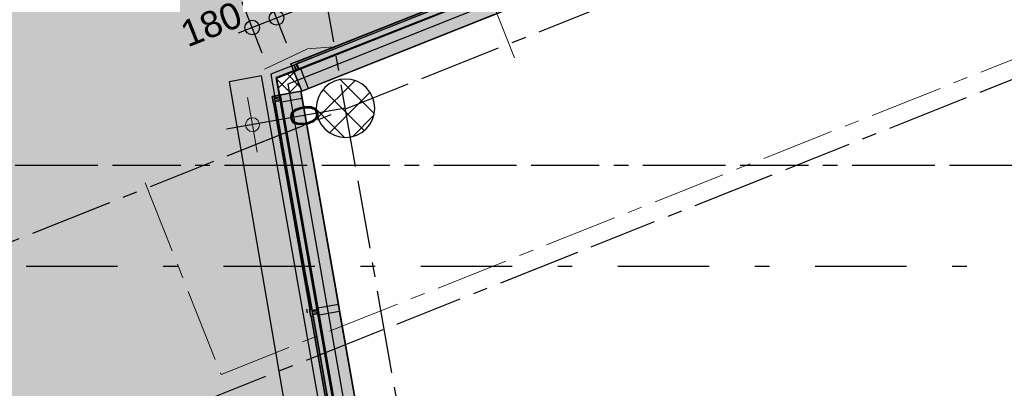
# Model space of a CAD drawing. Extents: x 856 to 5197, y -207 to 263.
# Tile 8 of 225: x 1013.36 to 1020.1, y 8.42 to 10.94. Entities that reach past the tile are written whole.
import ezdxf

# ---------------------------------------------------------------- set-up
doc = ezdxf.new("R2010")
doc.units = 0
doc.header["$MEASUREMENT"] = 0
for name, pattern in [('B0302', [1.251, 0.626, -0.3125, 0, -0.3125]), ('B0304', [0.6, 0.5, -0.05, 0, -0.05]), ('B0805', [1.366667, 0.566667, -0.1, 0.033333, -0.1, 0.466667, -0.1])]:
    doc.linetypes.add(name, pattern=pattern)
for name, color, linetype in [('00 TERREIN', 7, 'Continuous'), ('00 VOETPAD', 7, 'Continuous'), ('21 Buitenwanden', 7, 'Continuous'), ('23 Vloeren', 7, 'Continuous'), ('24 Trappen', 7, 'Continuous'), ('28 Draagconstructies', 7, 'Continuous'), ('A Detailmarkers', 7, 'Continuous'), ('A Lijn doorsnede', 7, 'Continuous'), ('A Stramien', 7, 'Continuous'), ('T Tekst_dim 1_ 100', 7, 'Continuous')]:
    doc.layers.add(name, color=color, linetype=linetype)
doc.styles.add('GENERATED_STYLE_3', font='Arial')
doc.styles.get("Standard").update_dxf_attribs({"font": 'txt', "bigfont": 'BIGFONT.SHX'})
doc.dimstyles.new('GENERATED_STYLE__1', dxfattribs={"dimtxt": 0.18, "dimasz": 0.19, "dimexe": 0.18, "dimexo": 0, "dimgap": 0.09, "dimtad": 1, "dimdec": 0, "dimlfac": 1000, "dimzin": 0, "dimdsep": 46, "dimtxsty": 'Standard', "dimblk": 'ARROWHEAD_7', "dimblk1": 'ARROWHEAD_7', "dimblk2": 'ARROWHEAD_7', "dimcen": 0.09, "dimclrd": 7, "dimclre": 7, "dimclrt": 7, "dimadec": 1, "dimazin": 0, "dimtfac": 1, "dimtdec": 4, "dimtmove": 0, "dimatfit": 3, "dimfxl": 0, "dimtolj": 1, "dimtzin": 0, "dimarcsym": 0})
doc.dimstyles.new('GENERATED_STYLE__4', dxfattribs={"dimtxt": 0.18, "dimasz": 0.19, "dimexe": 0.18, "dimexo": 0.04, "dimgap": 0.09, "dimtad": 1, "dimtih": 1, "dimtoh": 1, "dimdec": 0, "dimzin": 0, "dimdsep": 46, "dimtxsty": 'Standard', "dimblk": 'ARROWHEAD_9', "dimblk1": 'ARROWHEAD_9', "dimblk2": 'ARROWHEAD_9', "dimcen": 0.09, "dimclrd": 7, "dimclre": 7, "dimclrt": 7, "dimadec": 1, "dimazin": 0, "dimtfac": 1, "dimtdec": 4, "dimtmove": 0, "dimatfit": 3, "dimfxl": 0, "dimtolj": 1, "dimtzin": 0, "dimarcsym": 0})
doc.dimstyles.new('GENERATED_STYLE__5', dxfattribs={"dimtxt": 0.25, "dimasz": 0.19, "dimexe": 0.18, "dimexo": 0, "dimgap": 0.09, "dimtad": 1, "dimdec": 0, "dimlfac": 1000, "dimzin": 0, "dimdsep": 46, "dimtxsty": 'Standard', "dimblk": 'ARROWHEAD_7', "dimblk1": 'ARROWHEAD_7', "dimblk2": 'ARROWHEAD_7', "dimcen": 0.09, "dimclrd": 7, "dimclre": 7, "dimclrt": 7, "dimadec": 1, "dimazin": 0, "dimtfac": 1, "dimtdec": 4, "dimtmove": 0, "dimatfit": 3, "dimfxl": 0, "dimtolj": 1, "dimtzin": 0, "dimarcsym": 0})
doc.dimstyles.new('GENERATED_STYLE__6', dxfattribs={"dimtxt": 0.25, "dimasz": 0.19, "dimexe": 0.18, "dimexo": 0, "dimgap": 0.09, "dimtad": 1, "dimtih": 1, "dimtoh": 1, "dimdec": 0, "dimlfac": 1000, "dimzin": 0, "dimdsep": 46, "dimtxsty": 'Standard', "dimblk": 'ARROWHEAD_7', "dimblk1": 'ARROWHEAD_7', "dimblk2": 'ARROWHEAD_7', "dimcen": 0.09, "dimclrd": 7, "dimclre": 7, "dimclrt": 7, "dimadec": 1, "dimazin": 0, "dimtfac": 1, "dimtdec": 4, "dimtmove": 0, "dimatfit": 3, "dimfxl": 0, "dimtolj": 1, "dimtzin": 0, "dimarcsym": 0})
pattern_1 = [(45, (988.21373, 0), (-0.053033, 0.053033), []), (135, (988.21373, 0), (0.053033, 0.053033), [])]

# ---------------------------------------------------------------- blocks, each defined once
blk = doc.blocks.new('SLAB_169_3', base_point=(856.0469, -5.5098))
at = {"layer": '00 VOETPAD', "linetype": 'Continuous', "lineweight": 0}
blk.add_hatch(color=254, dxfattribs=at).paths.add_polyline_path([(856.0469, -5.5098), (856.8029, -13.5647), (950.8999, -2.8158), (950.9375, -10.7197), (949.4483, -10.9978), (908.3916, -80.9383), (917.2421, -86.8871), (958.5083, -16.6006), (977.4624, -32.2735), (966.5242, -49.6243), (969.6221, -55.2102), (957.3863, -65.6115), (938.0553, -96.4638), (993.0743, -169.1004), (978.7336, -100.1527), (976.8958, -93.6123), (971.8009, -95.4883), (969.3741, -88.5443), (971.5833, -87.7208), (967.9239, -78.0274), (984.8724, -70.8556), (981.4911, -62.6514), (972.7468, -66.4418), (971.2852, -63.0161), (984.2962, -44.6618), (996.7764, -27.9307), (1015.2212, -83.9273), (1010.7048, -85.5146, 0.418756), (1017.4161, -89.088), (1027.1676, -85.6298, 0.212763), (1031.6375, -80.8921), (1030.246, -80.0467), (1026.4484, -79.9942), (1025.6221, -16.5443), (1015.7367, -16.6504), (1015.7367, -6.3107), (1039.7367, -6.3107), (1039.7367, -11.4404), (1041.7311, -11.3326), (1039.7329, 0), (1029.03, 0), (1029.03, 0.13), (1016.9513, 0.13), (1015.1146, 10.5463), (1055.7383, 26.6839), (1050.5959, 39.6292, -0.123212), (1013.6175, 18.6403), (1012.963, 22.301), (1012.9659, 54.5389), (1013.8508, 67.5848), (1014.0788, 70.1012), (1014.9734, 77.1049), (1016.1652, 85.2195), (1018.2681, 92.6323), (1020.4539, 99.6019), (1024.5558, 106.9805), (1028.0265, 112.6037), (1031.8692, 119.036), (1041.3631, 130.2609), (1051.1557, 141.0914), (1068.7237, 158.3088), (1088.8881, 177.2697), (1101.204, 189.4325), (1093.0792, 194.7065), (1047.0914, 159.8728), (1052.7495, 157.2709), (1045.552, 142.4333), (1041.6409, 144.4989), (1038.1359, 139.8328), (1040.5949, 139.6842), (1033.5142, 133.9856), (1024.7884, 137.0972), (1023.4134, 134.0445), (1032.1329, 132.2689), (1031.4613, 127.4025), (1029.1636, 127.3382), (1026.304, 121.82), (1014.1638, 123.6862), (1013.2855, 117.3225), (1003.7706, 118.6884), (1003.7269, 113.7455), (1016.5703, 112.1008), (1015.3821, 103.491), (1012.9691, 98.1466), (1009.6666, 88.8822), (1009.3455, 86.7758), (1007.1113, 72.1195), (1008.2785, 71.6046), (1008.0869, 70.2158), (1006.6502, 70.0603), (1005.9794, 65.1996), (1007.2933, 65.1067), (1006.7873, 62.0808), (1005.8474, 61.6798), (1005.4279, 56.0768), (1006.2321, 43.3174), (1006.151, 39.5252), (988.4388, 41.7929), (988.0551, 40.4305), (983.2183, 41.2749), (983.1284, 39.3414), (990.6409, 38.6584), (990.659, 40.0711), (1007.0757, 37.8939), (1006.3411, 20.3935), (988.4129, 22.514), (988.5684, 21.0773), (982.741, 21.7931), (982.8818, 23.4542), (971.4025, 24.7079), (980.2745, 120.6256), (967.94, 111.2212), (962.0356, 29.9829), (955.9257, 23.0885), (905.688, 68.2698), (899.4286, 63.5286), (954.5615, 15.5392), (951.4736, 9.5174), (951.8551, 5.2736), (949.1548, 3.2282)], flags=0)
at = {"layer": '00 VOETPAD', "linetype": 'Continuous', "flags": 128}
blk.add_lwpolyline([(1026.4484, -79.9942), (1025.6221, -16.5443), (1015.7367, -16.6504), (1015.7367, -6.3107), (1039.7367, -6.3107), (1039.7367, -11.4404), (1041.7311, -11.3326), (1039.7329, 0), (1029.03, 0), (1029.03, 0.13), (1016.9513, 0.13), (1015.1146, 10.5463), (1055.7383, 26.6839), (1050.5959, 39.6292, -0.123212), (1013.6175, 18.6403), (1012.963, 22.301), (1012.9659, 54.5389), (1013.8508, 67.5848)], format="xyb", dxfattribs=at)
blk = doc.blocks.new('*X174', base_point=(988.2137, 0))
at = {"layer": '00 TERREIN', "color": 9, "linetype": 'Continuous', "lineweight": 0}
for p, q in [((1015.3295, 10.7441), (1015.0343, 10.6053)), ((1015.5105, 10.7575), (1015.3295, 10.7441))]:
    blk.add_line(p, q, dxfattribs=at)
blk = doc.blocks.new('HATCH_211_3', base_point=(990.0137, 0))
at = {"layer": '00 TERREIN', "color": 9, "linetype": 'Continuous', "lineweight": 0}
blk.add_blockref('*X174', (988.2137, 0), dxfattribs=at)
blk = doc.blocks.new('HOOFDVLIESGEVEL DEEL 8', base_point=(988.2137, 0))
at = {"layer": '21 Buitenwanden', "linetype": 'Continuous', "lineweight": 0}
for points in [[(983.0487, -0.2), (993.3787, -0.2), (993.3787, 0), (983.0487, 0)], [(991.8487, 0), (991.8987, 0), (991.8987, -0.013), (991.8807, -0.013), (991.8807, -0.057), (991.8987, -0.057), (991.8987, -0.2), (991.8487, -0.2), (991.8487, -0.057), (991.8667, -0.057), (991.8667, -0.013), (991.8487, -0.013)], [(993.3287, 0), (993.3787, 0), (993.3787, -0.013), (993.3607, -0.013), (993.3607, -0.057), (993.3787, -0.057), (993.3787, -0.2), (993.3287, -0.2), (993.3287, -0.057), (993.3467, -0.057), (993.3467, -0.013), (993.3287, -0.013)], [(990.4073, -0.055), (990.4073, -0.015), (991.8605, -0.015), (991.8605, -0.055)], [(991.8873, -0.055), (991.8873, -0.015), (993.3402, -0.015), (993.3402, -0.055)]]:
    blk.add_hatch(color=255, dxfattribs=at).paths.add_polyline_path(points, flags=0)
at = {"layer": '21 Buitenwanden', "linetype": 'Continuous'}
for p, q in [((993.3787, 0), (983.0487, 0)), ((991.8487, 0), (991.8987, 0)), ((991.8487, -0.013), (991.8487, 0)), ((991.8987, 0), (991.8487, 0)), ((991.8987, 0), (991.8987, -0.013)), ((991.8987, 0), (991.8987, -0.013)), ((993.3287, 0), (993.3787, 0)), ((993.3287, -0.013), (993.3287, 0)), ((993.3787, 0), (993.3287, 0)), ((993.3787, -0.2), (993.3787, 0)), ((993.3787, 0), (993.3787, -0.013)), ((993.3787, 0), (993.3787, -0.2)), ((993.3787, 0), (993.3787, -0.2)), ((993.3787, 0), (993.3787, -0.2)), ((993.3787, 0), (993.3787, -0.2)), ((993.3787, 0), (993.3787, -0.2)), ((993.3787, 0), (993.3787, -0.2)), ((993.3787, 0), (993.3787, -0.2)), ((993.3787, 0), (993.3787, -0.2)), ((993.3787, 0), (993.3787, -0.2)), ((993.3787, 0), (993.3787, -0.2)), ((993.3787, 0), (993.3787, -0.2)), ((993.3787, 0), (993.3787, -0.2)), ((993.3787, 0), (993.3787, -0.2)), ((993.3787, 0), (993.3787, -0.2)), ((993.3787, 0), (993.3787, -0.2)), ((993.3787, 0), (993.3787, -0.2)), ((993.3787, 0), (993.3787, -0.2)), ((993.3787, 0), (993.3787, -0.013)), ((990.4073, -0.015), (991.8605, -0.015)), ((991.8487, -0.015), (990.4073, -0.015)), ((991.8605, -0.055), (990.4073, -0.055)), ((991.8487, -0.003), (990.4187, -0.003)), ((991.8487, -0.013), (990.4187, -0.013)), ((991.8487, -0.057), (990.4187, -0.057)), ((991.8667, -0.013), (991.8487, -0.013)), ((991.8987, -0.013), (991.8487, -0.013)), ((991.8487, -0.2), (991.8487, -0.057)), ((991.8487, -0.057), (991.8667, -0.057)), ((991.8987, -0.057), (991.8487, -0.057)), ((991.8605, -0.015), (991.8605, -0.055)), ((991.8667, -0.057), (991.8667, -0.013)), ((991.8667, -0.057), (991.8667, -0.013)), ((991.8987, -0.013), (991.8807, -0.013)), ((991.8807, -0.013), (991.8807, -0.057)), ((991.8807, -0.057), (991.8807, -0.013)), ((991.8807, -0.057), (991.8987, -0.057)), ((991.8873, -0.055), (991.8873, -0.015)), ((991.8873, -0.015), (993.3402, -0.015)), ((992.0661, -0.015), (991.8873, -0.015)), ((991.8873, -0.015), (991.8873, -0.055)), ((993.3402, -0.055), (991.8873, -0.055)), ((993.3287, -0.003), (991.8987, -0.003)), ((993.3287, -0.013), (991.8987, -0.013)), ((991.8987, -0.057), (991.8987, -0.2)), ((991.8987, -0.057), (991.8987, -0.2)), ((993.3287, -0.057), (991.8987, -0.057)), ((993.3467, -0.013), (993.3287, -0.013)), ((993.3787, -0.013), (993.3287, -0.013)), ((993.3287, -0.2), (993.3287, -0.057)), ((993.3287, -0.057), (993.3467, -0.057)), ((993.3787, -0.057), (993.3287, -0.057)), ((993.3402, -0.015), (993.3402, -0.055)), ((993.3467, -0.057), (993.3467, -0.013)), ((993.3467, -0.057), (993.3467, -0.013)), ((993.3787, -0.013), (993.3607, -0.013)), ((993.3607, -0.013), (993.3607, -0.057)), ((993.3607, -0.057), (993.3607, -0.013)), ((993.3607, -0.057), (993.3787, -0.057)), ((993.3687, -0.054), (993.3687, -0.0541)), ((993.3687, -0.054), (993.3687, -0.0541)), ((993.3787, 0), (993.3787, -0.2)), ((993.3787, -0.057), (993.3787, -0.2)), ((993.3787, -0.057), (993.3787, -0.2)), ((983.0487, -0.2), (993.3787, -0.2)), ((993.3787, -0.2), (990.3687, -0.2)), ((991.8487, -0.2), (990.4187, -0.2)), ((990.4187, -0.2), (991.8487, -0.2)), ((990.4187, -0.2), (991.8487, -0.2)), ((991.8487, -0.2), (990.4187, -0.2)), ((990.4187, -0.2), (991.8487, -0.2)), ((991.8487, -0.2), (990.4187, -0.2)), ((991.8487, -0.2), (990.4187, -0.2)), ((990.4187, -0.2), (991.8487, -0.2)), ((991.8487, -0.2), (990.4187, -0.2)), ((990.4187, -0.2), (991.8487, -0.2)), ((991.8987, -0.2), (991.8487, -0.2)), ((993.3287, -0.2), (991.8987, -0.2)), ((991.8987, -0.2), (993.3287, -0.2)), ((991.8987, -0.2), (993.3287, -0.2)), ((993.3287, -0.2), (991.8987, -0.2)), ((991.8987, -0.2), (993.3287, -0.2)), ((993.3287, -0.2), (991.8987, -0.2)), ((993.3287, -0.2), (991.8987, -0.2)), ((991.8987, -0.2), (993.3287, -0.2)), ((993.3287, -0.2), (991.8987, -0.2)), ((991.8987, -0.2), (993.3287, -0.2)), ((993.3787, -0.2), (993.3287, -0.2))]:
    blk.add_line(p, q, dxfattribs=at)
blk = doc.blocks.new('WALL_355_3', base_point=(1017.0772, 0.28))
at = {"layer": '21 Buitenwanden', "linetype": 'Continuous'}
h = blk.add_hatch(dxfattribs=at)
h.set_pattern_fill('13_45gr_isolatie_0003', color=256, style=0, pattern_type=2)
h.set_pattern_definition(pattern_1)
h.paths.add_polyline_path([(1015.1356, 10.4271), (1015.2834, 10.4532), (1015.2836, 10.452), (1015.1146, 10.5463)], flags=0)
for p in [(1015.1146, 10.5463), (1015.2834, 10.4532)]:
    blk.add_line(p, (1015.1356, 10.4271), dxfattribs=at)
at = {"layer": '21 Buitenwanden', "linetype": 'Continuous', "rotation": 100.0000000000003}
blk.add_blockref('HOOFDVLIESGEVEL DEEL 8', (1015.9833, 5.3319), dxfattribs=at)
blk = doc.blocks.new('SSN_HOOFDVLIESGEVEL DEEL 3b', base_point=(988.2137, 0))
at = {"layer": '21 Buitenwanden', "linetype": 'Continuous', "lineweight": 0}
for points in [[(977.0942, -0.2), (999.3332, -0.2), (999.3332, 0), (977.0942, 0)], [(999.2832, 0), (999.3332, 0), (999.3332, -0.013), (999.3152, -0.013), (999.3152, -0.057), (999.3332, -0.057), (999.3332, -0.2), (999.2832, -0.2), (999.2832, -0.057), (999.3012, -0.057), (999.3012, -0.013), (999.2832, -0.013)], [(997.9068, -0.055), (997.9068, -0.015), (999.2947, -0.015), (999.2947, -0.055)]]:
    blk.add_hatch(color=255, dxfattribs=at).paths.add_polyline_path(points, flags=0)
at = {"layer": '21 Buitenwanden', "linetype": 'Continuous'}
for p, q in [((999.3332, 0), (977.0942, 0)), ((999.2832, 0), (999.3332, 0)), ((999.2832, -0.013), (999.2832, 0)), ((999.3332, 0), (999.2832, 0)), ((999.3332, -0.2), (999.3332, 0)), ((999.3332, 0), (999.3332, -0.013)), ((999.3332, 0), (999.3332, -0.2)), ((999.3332, 0), (999.3332, -0.2)), ((999.3332, 0), (999.3332, -0.2)), ((999.3332, 0), (999.3332, -0.2)), ((999.3332, 0), (999.3332, -0.2)), ((999.3332, 0), (999.3332, -0.2)), ((999.3332, 0), (999.3332, -0.2)), ((999.3332, 0), (999.3332, -0.2)), ((999.3332, 0), (999.3332, -0.2)), ((999.3332, 0), (999.3332, -0.2)), ((999.3332, 0), (999.3332, -0.2)), ((999.3332, 0), (999.3332, -0.2)), ((999.3332, 0), (999.3332, -0.2)), ((999.3332, 0), (999.3332, -0.2)), ((999.3332, 0), (999.3332, -0.2)), ((999.3332, 0), (999.3332, -0.2)), ((999.3332, 0), (999.3332, -0.2)), ((999.3332, 0), (999.3332, -0.2)), ((999.3332, 0), (999.3332, -0.2)), ((999.3332, 0), (999.3332, -0.013)), ((997.9068, -0.015), (999.2947, -0.015)), ((999.2947, -0.055), (997.9068, -0.055)), ((999.2832, -0.003), (997.9182, -0.003)), ((999.2832, -0.013), (997.9182, -0.013)), ((999.2832, -0.057), (997.9182, -0.057)), ((999.3012, -0.013), (999.2832, -0.013)), ((999.3332, -0.013), (999.2832, -0.013)), ((999.2832, -0.2), (999.2832, -0.057)), ((999.2832, -0.057), (999.3012, -0.057)), ((999.3332, -0.057), (999.2832, -0.057)), ((999.2947, -0.015), (999.2947, -0.055)), ((999.3012, -0.057), (999.3012, -0.013)), ((999.3012, -0.057), (999.3012, -0.013)), ((999.3332, -0.013), (999.3152, -0.013)), ((999.3152, -0.013), (999.3152, -0.057)), ((999.3152, -0.057), (999.3152, -0.013)), ((999.3152, -0.057), (999.3332, -0.057)), ((999.3232, -0.054), (999.3232, -0.0541)), ((999.3232, -0.054), (999.3232, -0.0541)), ((999.3332, 0), (999.3332, -0.2)), ((999.3332, -0.057), (999.3332, -0.2)), ((999.3332, -0.057), (999.3332, -0.2)), ((977.0942, -0.2), (999.3332, -0.2)), ((999.3332, -0.2), (990.6682, -0.2)), ((999.2832, -0.2), (997.9182, -0.2)), ((997.9182, -0.2), (999.2832, -0.2)), ((997.9182, -0.2), (999.2832, -0.2)), ((999.2832, -0.2), (997.9182, -0.2)), ((997.9182, -0.2), (999.2832, -0.2)), ((999.2832, -0.2), (997.9182, -0.2)), ((999.2832, -0.2), (997.9182, -0.2)), ((997.9182, -0.2), (999.2832, -0.2)), ((999.2832, -0.2), (997.9182, -0.2)), ((997.9182, -0.2), (999.2832, -0.2)), ((999.3332, -0.2), (999.2832, -0.2))]:
    blk.add_line(p, q, dxfattribs=at)
blk = doc.blocks.new('WALL_578_3', base_point=(1055.6544, 26.4889))
at = {"layer": '21 Buitenwanden', "linetype": 'Continuous'}
h = blk.add_hatch(dxfattribs=at)
h.set_pattern_fill('13_45gr_isolatie_0003', color=256, style=0, pattern_type=2)
h.set_pattern_definition(pattern_1)
h.paths.add_polyline_path([(1015.1146, 10.5463), (1015.2836, 10.452), (1015.2892, 10.4542), (1015.2339, 10.5936)], flags=0)
for p, q in [((1015.2339, 10.5936), (1015.1146, 10.5463)), ((1015.2892, 10.4542), (1015.2339, 10.5936)), ((1015.2836, 10.452), (1015.2892, 10.4542))]:
    blk.add_line(p, q, dxfattribs=at)
at = {"layer": '21 Buitenwanden', "linetype": 'Continuous', "xscale": -1, "rotation": 21.66500753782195}
blk.add_blockref('SSN_HOOFDVLIESGEVEL DEEL 3b', (1025.5494, 14.7452), dxfattribs=at)
blk = doc.blocks.new('*D850', base_point=(988.2137, 0))
at = {"layer": 'T Tekst_dim 1_ 100', "linetype": 'Continuous'}
for p, q in [((1079.2492, 23.4934), (1079.1597, 23.384)), ((1079.2492, 23.4934), (1079.3587, 23.4039)), ((1079.3587, 23.4039), (1079.1597, 23.384)), ((1079.3832, 22.441), (1079.57, 22.5124)), ((1079.5123, 22.3833), (1079.57, 22.5124)), ((1079.5123, 22.3833), (1079.3832, 22.441))]:
    blk.add_line(p, q, dxfattribs=at)
blk.add_arc((1083.1706, 23.8365), 3.9363, 186.45561, 200.20939, dxfattribs=at)
at = {"layer": 'T Tekst_dim 1_ 100', "insert": (1078.586, 22.9773), "char_height": 0.18, "attachment_point": 1, "style": 'GENERATED_STYLE_3'}
blk.add_mtext('{16,7°}', dxfattribs=at)
blk = doc.blocks.new('ARROWHEAD_9')
at = {"color": 0, "linetype": 'Continuous', "lineweight": 0}
blk.add_line((0, 0), (-1, 0), dxfattribs=at)
at = {"color": 0, "linetype": 'Continuous', "lineweight": 0, "flags": 128}
blk.add_lwpolyline([(-0.525, 0.525), (0, 0), (-0.525, -0.525)], close=True, dxfattribs=at)
blk = doc.blocks.new('CUTPLANE_2_3', base_point=(1007.4983, 9.2575))
at = {"layer": 'A Lijn doorsnede', "linetype": 'B0302'}
blk.add_line((1007.9983, 9.2575), (1096.3446, 9.2575), dxfattribs=at)
blk = doc.blocks.new('CUTPLANE_8_3', base_point=(1013.4778, 11.6853))
at = {"layer": 'A Lijn doorsnede', "color": 255, "linetype": 'B0304', "lineweight": 0}
for p, q in [((1014.7367, 8.5162), (1022.0096, 11.4053)), ((1014.2162, 9.8266), (1014.7367, 8.5162))]:
    blk.add_line(p, q, dxfattribs=at)
blk = doc.blocks.new('SLAB_492_3', base_point=(1055.6992, 26.5928))
at = {"layer": '23 Vloeren', "linetype": 'Continuous', "flags": 128}
blk.add_lwpolyline([(1055.6992, 26.5928), (1015.1945, 10.5027), (1017.0112, 0.2), (1029.0301, 0.2), (1029.0301, 0.25), (1039.3858, 0.25), (1038.8785, 3.1272), (1043.4001, 3.125), (1043.4001, 1.65), (1047.9506, 1.65), (1047.9506, 0.9405), (1052.4511, 0.9405), (1052.4511, 0.1629), (1055.2701, 0.1629)], dxfattribs=at)
blk = doc.blocks.new('COLUMN_17_3', base_point=(1015.5893, 10.3367))
at = {"layer": '28 Draagconstructies', "linetype": 'Continuous'}
h = blk.add_hatch(dxfattribs=at)
h.set_pattern_fill('11_Beton__blok__0003', color=256, style=0, pattern_type=2)
h.set_pattern_definition([(45, (988.21373, 0), (-0.0919239, 0.0919239), []), (135, (988.21373, 0), (0.0919239, 0.0919239), [])])
h.paths.add_polyline_path([(1015.3893, 10.3367), (1015.3932, 10.2977), (1015.4046, 10.2602), (1015.423, 10.2256), (1015.4479, 10.1953), (1015.4782, 10.1704), (1015.5128, 10.1519), (1015.5503, 10.1406), (1015.5893, 10.1367), (1015.6284, 10.1406), (1015.6659, 10.1519), (1015.7005, 10.1704), (1015.7308, 10.1953), (1015.7556, 10.2256), (1015.7741, 10.2602), (1015.7855, 10.2977), (1015.7893, 10.3367), (1015.7855, 10.3757), (1015.7741, 10.4132), (1015.7556, 10.4478), (1015.7308, 10.4781), (1015.7005, 10.503), (1015.6659, 10.5215), (1015.6284, 10.5329), (1015.5893, 10.5367), (1015.5503, 10.5329), (1015.5128, 10.5215), (1015.4782, 10.503), (1015.4479, 10.4781), (1015.423, 10.4478), (1015.4046, 10.4132), (1015.3932, 10.3757)], flags=0)
for p, q in [((1015.5503, 10.5329), (1015.5128, 10.5215)), ((1015.5893, 10.5367), (1015.5503, 10.5329)), ((1015.6284, 10.5329), (1015.5893, 10.5367)), ((1015.6659, 10.5215), (1015.6284, 10.5329)), ((1015.4479, 10.4781), (1015.423, 10.4478)), ((1015.4782, 10.503), (1015.4479, 10.4781)), ((1015.5128, 10.5215), (1015.4782, 10.503)), ((1015.7005, 10.503), (1015.6659, 10.5215)), ((1015.7308, 10.4781), (1015.7005, 10.503)), ((1015.7556, 10.4478), (1015.7308, 10.4781)), ((1015.4046, 10.4132), (1015.3932, 10.3757)), ((1015.423, 10.4478), (1015.4046, 10.4132)), ((1015.7741, 10.4132), (1015.7556, 10.4478)), ((1015.7855, 10.3757), (1015.7741, 10.4132)), ((1015.3932, 10.3757), (1015.3893, 10.3367)), ((1015.3893, 10.3367), (1015.3932, 10.2977)), ((1015.7893, 10.3367), (1015.7855, 10.3757)), ((1015.7855, 10.2977), (1015.7893, 10.3367)), ((1015.3932, 10.2977), (1015.4046, 10.2602)), ((1015.4046, 10.2602), (1015.423, 10.2256)), ((1015.7556, 10.2256), (1015.7741, 10.2602)), ((1015.7741, 10.2602), (1015.7855, 10.2977)), ((1015.423, 10.2256), (1015.4479, 10.1953)), ((1015.4479, 10.1953), (1015.4782, 10.1704)), ((1015.7005, 10.1704), (1015.7308, 10.1953)), ((1015.7308, 10.1953), (1015.7556, 10.2256)), ((1015.4782, 10.1704), (1015.5128, 10.1519)), ((1015.5128, 10.1519), (1015.5503, 10.1406)), ((1015.5503, 10.1406), (1015.5893, 10.1367)), ((1015.5893, 10.1367), (1015.6284, 10.1406)), ((1015.6284, 10.1406), (1015.6659, 10.1519)), ((1015.6659, 10.1519), (1015.7005, 10.1704))]:
    blk.add_line(p, q, dxfattribs=at)
blk = doc.blocks.new('*D1041', base_point=(988.2137, 0))
at = {"layer": 'A Stramien', "linetype": 'Continuous'}
for p, q in [((1020.3971, 17.1312), (1020.2586, 17.4797)), ((1013.8894, 14.7478), (1020.3743, 17.3239)), ((1013.9122, 14.5551), (1013.7737, 14.9036)), ((1013.75, 14.6924), (1013.8894, 14.7478))]:
    blk.add_line(p, q, dxfattribs=at)
for centre in [(1020.3278, 17.3054), (1013.8429, 14.7293)]:
    blk.add_circle(centre, 0.05, dxfattribs=at)
at = {"layer": 'A Stramien', "insert": (1016.5909, 16.1437), "char_height": 0.25, "attachment_point": 1, "rotation": 21.66501}
blk.add_mtext('{6.978}', dxfattribs=at)
blk = doc.blocks.new('ARROWHEAD_7')
at = {"color": 0, "linetype": 'Continuous', "lineweight": 0}
for p, q in [((0, 0), (-1, 0)), ((-0.25, 0), (0.25, 0)), ((0, -0.25), (0, 0.25))]:
    blk.add_line(p, q, dxfattribs=at)
blk.add_circle((0, 0), 0.25, dxfattribs=at)
blk = doc.blocks.new('*D1042', base_point=(988.2137, 0))
at = {"layer": 'A Stramien', "linetype": 'Continuous'}
for p, q in [((1027.0884, 19.7893), (1026.95, 20.1378)), ((1020.3743, 17.3239), (1027.0657, 19.982)), ((1013.8894, 14.7478), (1020.3743, 17.3239))]:
    blk.add_line(p, q, dxfattribs=at)
blk.add_circle((1027.0192, 19.9635), 0.05, dxfattribs=at)
at = {"layer": 'A Stramien', "insert": (1023.179, 18.7608), "char_height": 0.25, "attachment_point": 1, "rotation": 21.66501}
blk.add_mtext('{7.200}', dxfattribs=at)
blk = doc.blocks.new('*D1051', base_point=(988.2137, 0))
at = {"layer": 'A Stramien', "linetype": 'Continuous'}
for p, q in [((1030.6771, 33.5836), (1030.6771, 33.9586)), ((1032.4831, 33.5836), (1032.4831, 33.9586)), ((1012.9921, 33.7711), (1030.7271, 33.7711)), ((1030.7271, 33.7711), (1032.5331, 33.7711))]:
    blk.add_line(p, q, dxfattribs=at)
for centre in [(1030.6771, 33.7711), (1032.4831, 33.7711)]:
    blk.add_circle(centre, 0.05, dxfattribs=at)
at = {"layer": 'A Stramien', "insert": (1031.1671, 34.0711), "char_height": 0.25, "attachment_point": 1}
blk.add_mtext('{1.806}', dxfattribs=at)
blk = doc.blocks.new('*D1052', base_point=(988.2137, 0))
at = {"layer": 'A Stramien', "linetype": 'Continuous'}
for p, q in [((1032.4831, 33.5836), (1032.4831, 33.9586)), ((1044.0071, 33.5836), (1044.0071, 33.9586)), ((1030.7271, 33.7711), (1032.5331, 33.7711)), ((1032.5331, 33.7711), (1044.0571, 33.7711))]:
    blk.add_line(p, q, dxfattribs=at)
for centre in [(1032.4831, 33.7711), (1044.0071, 33.7711)]:
    blk.add_circle(centre, 0.05, dxfattribs=at)
at = {"layer": 'A Stramien', "insert": (1037.7404, 34.0711), "char_height": 0.25, "attachment_point": 1}
blk.add_mtext('{11.524}', dxfattribs=at)
blk = doc.blocks.new('*D1053', base_point=(988.2137, 0))
at = {"layer": 'A Stramien', "linetype": 'Continuous'}
for p, q in [((1044.0071, 33.5836), (1044.0071, 33.9586)), ((1049.8006, 33.5836), (1049.8006, 33.9586)), ((1032.5331, 33.7711), (1044.0571, 33.7711)), ((1044.0571, 33.7711), (1049.8506, 33.7711))]:
    blk.add_line(p, q, dxfattribs=at)
for centre in [(1044.0071, 33.7711), (1049.8006, 33.7711)]:
    blk.add_circle(centre, 0.05, dxfattribs=at)
at = {"layer": 'A Stramien', "insert": (1046.4909, 34.0711), "char_height": 0.25, "attachment_point": 1}
blk.add_mtext('{5.794}', dxfattribs=at)
blk = doc.blocks.new('*D1061', base_point=(988.2137, 0))
at = {"layer": 'A Stramien', "linetype": 'Continuous'}
for p, q in [((1043.4001, -2.1885), (1043.4001, -1.8135)), ((1046.4001, -2.1885), (1046.4001, -1.8135)), ((1032.5331, -2.001), (1043.4501, -2.001)), ((1043.4501, -2.001), (1046.4501, -2.001))]:
    blk.add_line(p, q, dxfattribs=at)
for centre in [(1043.4001, -2.001), (1046.4001, -2.001)]:
    blk.add_circle(centre, 0.05, dxfattribs=at)
at = {"layer": 'A Stramien', "insert": (1044.4871, -1.701), "char_height": 0.25, "attachment_point": 1}
blk.add_mtext('{3.000}', dxfattribs=at)
blk = doc.blocks.new('*D1062', base_point=(988.2137, 0))
at = {"layer": 'A Stramien', "linetype": 'Continuous'}
for p, q in [((1046.4001, -2.1885), (1046.4001, -1.8135)), ((1053.6001, -2.1885), (1053.6001, -1.8135)), ((1043.4501, -2.001), (1046.4501, -2.001)), ((1046.4501, -2.001), (1053.6501, -2.001))]:
    blk.add_line(p, q, dxfattribs=at)
for centre in [(1046.4001, -2.001), (1053.6001, -2.001)]:
    blk.add_circle(centre, 0.05, dxfattribs=at)
at = {"layer": 'A Stramien', "insert": (1049.5871, -1.701), "char_height": 0.25, "attachment_point": 1}
blk.add_mtext('{7.200}', dxfattribs=at)
blk = doc.blocks.new('*D1063', base_point=(988.2137, 0))
at = {"layer": 'A Stramien', "linetype": 'Continuous'}
for p, q in [((1053.6001, -2.1885), (1053.6001, -1.8135)), ((1060.8001, -2.1885), (1060.8001, -1.8135)), ((1046.4501, -2.001), (1053.6501, -2.001)), ((1053.6501, -2.001), (1060.8501, -2.001))]:
    blk.add_line(p, q, dxfattribs=at)
for centre in [(1053.6001, -2.001), (1060.8001, -2.001)]:
    blk.add_circle(centre, 0.05, dxfattribs=at)
at = {"layer": 'A Stramien', "insert": (1056.7871, -1.701), "char_height": 0.25, "attachment_point": 1}
blk.add_mtext('{7.200}', dxfattribs=at)
blk = doc.blocks.new('*D1064', base_point=(988.2137, 0))
at = {"layer": 'A Stramien', "linetype": 'Continuous'}
for p, q in [((1060.8001, -2.1885), (1060.8001, -1.8135)), ((1068.0001, -2.1885), (1068.0001, -1.8135)), ((1053.6501, -2.001), (1060.8501, -2.001)), ((1060.8501, -2.001), (1067.9501, -2.001)), ((1067.9501, -2.001), (1068.1001, -2.001))]:
    blk.add_line(p, q, dxfattribs=at)
for centre in [(1060.8001, -2.001), (1068.0001, -2.001)]:
    blk.add_circle(centre, 0.05, dxfattribs=at)
at = {"layer": 'A Stramien', "insert": (1063.9871, -1.701), "char_height": 0.25, "attachment_point": 1}
blk.add_mtext('{7.200}', dxfattribs=at)
blk = doc.blocks.new('*D1073', base_point=(988.2137, 0))
at = {"layer": 'T Tekst_dim 1_ 100', "linetype": 'Continuous'}
for p, q in [((1015.1862, 10.7812), (1015.0478, 11.1298)), ((1015.0193, 10.7149), (1014.8808, 11.0634)), ((1014.9965, 10.9076), (1015.1635, 10.974)), ((1014.8571, 10.8523), (1014.9965, 10.9076))]:
    blk.add_line(p, q, dxfattribs=at)
for centre in [(1015.117, 10.9555), (1014.95, 10.8892)]:
    blk.add_circle(centre, 0.05, dxfattribs=at)
at = {"layer": 'T Tekst_dim 1_ 100', "insert": (1014.4411, 10.9194), "char_height": 0.18, "attachment_point": 1, "rotation": 21.66526, "style": 'GENERATED_STYLE_3'}
blk.add_mtext('{180}', dxfattribs=at)
blk = doc.blocks.new('*D1074', base_point=(988.2137, 0))
at = {"layer": 'T Tekst_dim 1_ 100', "linetype": 'Continuous'}
for p, q in [((1015.1635, 10.974), (1016.4785, 11.4964)), ((1015.1862, 10.7812), (1015.0478, 11.1298)), ((1014.9965, 10.9076), (1015.1635, 10.974))]:
    blk.add_line(p, q, dxfattribs=at)
at = {"layer": 'T Tekst_dim 1_ 100', "insert": (1015.4077, 11.3034), "char_height": 0.18, "attachment_point": 1, "rotation": 21.66526, "style": 'GENERATED_STYLE_3'}
blk.add_mtext('{1.415}', dxfattribs=at)

msp = doc.modelspace()

# ---------------------------------------------------------------- linework, layer by layer
at = {"layer": '21 Buitenwanden', "linetype": 'Continuous', "flags": 128}
msp.add_lwpolyline([(1015.0772, 10.5691), (1015.1052, 10.4103), (1015.1419, 10.4168), (1015.1196, 10.5429), (1015.2511, 10.5952), (1015.2364, 10.6323)], close=True, dxfattribs=at)
at = {"layer": '24 Trappen', "linetype": 'Continuous', "flags": 128}
msp.add_lwpolyline([(1015.3265, 7.4056), (1015.5628, 7.4462), (1015.0141, 10.558), (1014.7915, 10.5186)], close=True, dxfattribs=at)
at = {"layer": 'A Detailmarkers', "linetype": 'Continuous'}
msp.add_line((1015.3284, 8.9376), (1015.324, 8.9623), dxfattribs=at)
at = {"layer": 'A Stramien', "color": 1, "linetype": 'Continuous', "lineweight": 13}
msp.add_line((1016.432, 11.4779), (1016.7482, 10.6821), dxfattribs=at)
at = {"layer": 'A Stramien', "linetype": 'B0805', "flags": 128}
for points in [[(1008.1189, 7.3655), (1092.5526, 40.906)], [(1093.1064, 39.5119), (1008.6727, 5.9714)], [(1017.899, -2.7656), (1014.343, 17.4012)], [(1098.4604, 9.9463), (1007.0252, 9.9463)]]:
    msp.add_lwpolyline(points, dxfattribs=at)

# ---------------------------------------------------------------- block references
at = {"layer": '00 TERREIN', "color": 9, "linetype": 'Continuous', "lineweight": 0}
msp.add_blockref('HATCH_211_3', (990.0137, 0), dxfattribs=at)
at = {"layer": '00 VOETPAD', "linetype": 'Continuous'}
msp.add_blockref('SLAB_169_3', (856.0469, -5.5098), dxfattribs=at)
at = {"layer": '21 Buitenwanden'}
for name, p in [('WALL_578_3', (1055.6544, 26.4889)), ('WALL_355_3', (1017.0772, 0.28))]:
    msp.add_blockref(name, p, dxfattribs=at)
at = {"layer": '23 Vloeren', "linetype": 'Continuous'}
msp.add_blockref('SLAB_492_3', (1055.6992, 26.5928), dxfattribs=at)
at = {"layer": '28 Draagconstructies'}
msp.add_blockref('COLUMN_17_3', (1015.5893, 10.3367), dxfattribs=at)
at = {"layer": 'A Lijn doorsnede'}
msp.add_blockref('CUTPLANE_2_3', (1007.4983, 9.2575), dxfattribs=at)
at = {"layer": 'A Lijn doorsnede', "color": 255, "lineweight": 0}
msp.add_blockref('CUTPLANE_8_3', (1013.4778, 11.6853), dxfattribs=at)

# ---------------------------------------------------------------- dimensions: what is measured, and where the dimension line sits
at = {"layer": 'A Stramien', "linetype": 'Continuous'}
for base, p1, p2, picture, middle in [((1012.9421, 33.7711), (1030.6771, 34.148), (1032.4831, -2.7656), '*D1051', (1031.6414, 33.9461)), ((1012.9421, 33.7711), (1032.4831, -2.7656), (1044.0071, -1.0572), '*D1052', (1038.32, 33.9461)), ((1012.942055, 33.771088), (1044.007097, -1.057184), (1049.8006, 14.685421), '*D1053', (1046.965192, 33.946088)), ((1012.9421, -2.001), (1043.4001, -2.7656), (1046.4001, 26.8011), '*D1061', (1044.9614, -1.826)), ((1012.9421, -2.001), (1046.4001, 26.8011), (1053.6001, 11.676), '*D1062', (1050.0614, -1.826)), ((1012.9421, -2.001), (1053.6001, 11.676), (1060.8001, 11.676), '*D1063', (1057.2614, -1.826)), ((1012.9421, -2.001), (1060.8001, 11.676), (1068.0001, 11.676), '*D1064', (1064.4614, -1.826))]:
    dim = msp.add_linear_dim(base=base, p1=p1, p2=p2, dimstyle='GENERATED_STYLE__6', dxfattribs=at)
    dim.commit()
    dim.dimension.update_dxf_attribs({"geometry": picture, "text_midpoint": middle})
for p1, p2, picture, middle in [((1022.0742, 12.9091), (1036.0482, -2.7656), '*D1042', (1023.6659, 18.8197)), ((1015.5893, 10.333), (1022.0742, 12.9091), '*D1041', (1017.0778, 16.2027))]:
    dim = msp.add_linear_dim(base=(1020.3278, 17.3054), p1=p1, p2=p2, angle=21.66501, dimstyle='GENERATED_STYLE__5', dxfattribs=at)
    dim.commit()
    dim.dimension.update_dxf_attribs({"geometry": picture, "text_midpoint": middle})
at = {"layer": 'T Tekst_dim 1_ 100', "linetype": 'Continuous'}
dim = msp.add_angular_dim_3p(base=(1079.3404, 22.9288), center=(1083.1706, 23.8365), p1=(1072.8938, 22.9374), p2=(1014.9929, -3.2464), dimstyle='GENERATED_STYLE__4', dxfattribs=at)
dim.commit()
dim.dimension.update_dxf_attribs({"geometry": '*D850', "text_midpoint": (1078.9037, 22.8873), "dimtype": 165})
for p1, p2, picture, middle in [((1015.3125, 10.4634), (1016.6275, 10.9858), '*D1074', (1015.7583, 11.3458)), ((1015.0772, 10.5691), (1015.3125, 10.4634), '*D1073', (1014.6858, 10.9198))]:
    dim = msp.add_linear_dim(base=(1015.117, 10.9555), p1=p1, p2=p2, angle=21.66526, dimstyle='GENERATED_STYLE__1', dxfattribs=at)
    dim.commit()
    dim.dimension.update_dxf_attribs({"geometry": picture, "text_midpoint": middle})
msp.add_linear_dim(base=(1014.9519744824, 10.2243234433), p1=(1015.5893404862, 10.3367082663), p2=(1015.5893404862, 10.3367082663), angle=280, dimstyle='GENERATED_STYLE__1', dxfattribs=at).render()

doc.saveas('drawing.dxf')
